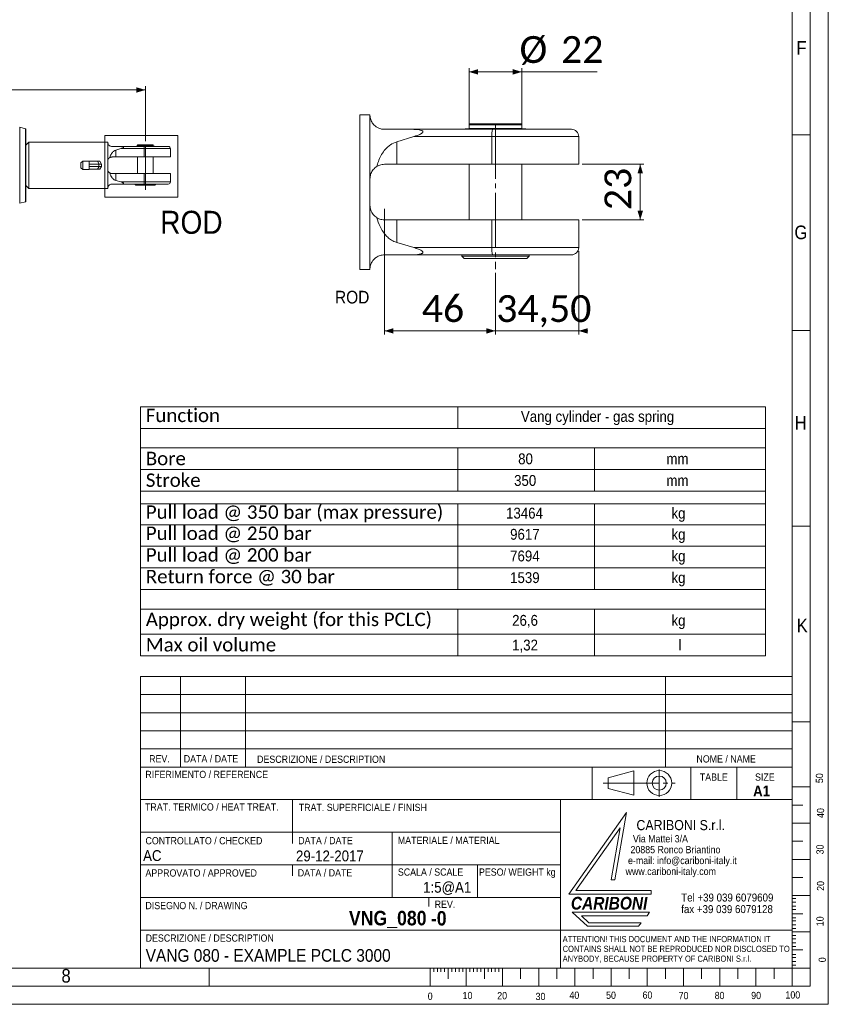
# Model space of a CAD drawing. Header units: millimetres. Extents: x 50 to 4155, y 50 to 2920.
# Tile 5 of 8: x 3038 to 4155, y 50 to 1409. Entities that reach past the tile are written whole.
import ezdxf

# ---------------------------------------------------------------- set-up
doc = ezdxf.new("R2010")
doc.units = ezdxf.units.MM
doc.header["$LTSCALE"] = 5
doc.linetypes.add('SLD-Centro', pattern=[19.05, 15.24, -1.27, 1.27, -1.27])
doc.linetypes.add('SLD-Solido', pattern=[0])
doc.styles.add('SLDTEXTSTYLE0', font='GOTHIC.TTF', dxfattribs={"width": 0.913})
doc.styles.add('SLDTEXTSTYLE1', font='GOTHICB.TTF', dxfattribs={"width": 0.913})
doc.styles.add('SLDTEXTSTYLE2', font='GOTHICBI.TTF', dxfattribs={"width": 0.913})
doc.styles.add('SLDTEXTSTYLE3', font='CALIBRI.TTF')
doc.styles.add('SLDTEXTSTYLE4', font='CALIBRIB.TTF')
doc.dimstyles.new('SLDDIMSTYLE0', dxfattribs={"dimtxt": 37.041667, "dimasz": 12.5, "dimexe": 0, "dimexo": 0.0625, "dimgap": 9.260417, "dimtad": 1, "dimrnd": 1e-09, "dimzin": 12, "dimdsep": 46, "dimtxsty": 'SLDTEXTSTYLE4', "dimsah": 1, "dimcen": 0.09, "dimadec": 0, "dimazin": 3, "dimtfac": 1, "dimtofl": 0, "dimtmove": 0, "dimatfit": 3, "dimfxl": 0, "dimfrac": 2, "dimtolj": 1, "dimtzin": 12, "dimarcsym": 0})
doc.dimstyles.new('SLDDIMSTYLE2', dxfattribs={"dimtxt": 37.041667, "dimasz": 12.5, "dimexe": 0, "dimexo": 0.0625, "dimgap": 9.260417, "dimtad": 1, "dimlfac": 0.3, "dimrnd": 1e-09, "dimzin": 12, "dimdsep": 46, "dimtxsty": 'SLDTEXTSTYLE4', "dimsah": 1, "dimcen": 0.09, "dimadec": 0, "dimazin": 3, "dimtfac": 1, "dimtofl": 0, "dimtmove": 0, "dimatfit": 3, "dimfxl": 0, "dimfrac": 2, "dimtolj": 1, "dimtzin": 12, "dimarcsym": 0})
doc.dimstyles.new('SLDDIMSTYLE3', dxfattribs={"dimtxt": 37.041667, "dimasz": 12.5, "dimexe": 0, "dimexo": 0.0625, "dimgap": 9.260417, "dimtad": 1, "dimlfac": 0.3, "dimrnd": 1e-09, "dimzin": 12, "dimdsep": 46, "dimtxsty": 'SLDTEXTSTYLE4', "dimsah": 1, "dimcen": 0.09, "dimadec": 0, "dimazin": 3, "dimtfac": 1, "dimtmove": 0, "dimatfit": 0, "dimfxl": 0, "dimfrac": 2, "dimtolj": 1, "dimtzin": 12, "dimarcsym": 0})
doc.dimstyles.new('SLDDIMSTYLE4', dxfattribs={"dimtxt": 37.041667, "dimasz": 12.5, "dimexe": 0, "dimexo": 0.0625, "dimgap": 9.260417, "dimtad": 1, "dimdec": 0, "dimlfac": 0.3, "dimrnd": 1e-09, "dimzin": 12, "dimdsep": 46, "dimtxsty": 'SLDTEXTSTYLE4', "dimsah": 1, "dimcen": 0.09, "dimadec": 0, "dimazin": 3, "dimtfac": 1, "dimtofl": 0, "dimtmove": 0, "dimatfit": 3, "dimfxl": 0, "dimfrac": 2, "dimtolj": 1, "dimtzin": 12, "dimarcsym": 0})

# ---------------------------------------------------------------- blocks, each defined once
blk = doc.blocks.new('SW_NOTE_0')
at = {"color": 0, "linetype": 'Continuous', "lineweight": 0, "char_height": 10, "attachment_point": 1, "style": 'SLDTEXTSTYLE0'}
for s, insert in [('   Via Mattei 3/A', (0, 12.8)), ('  20885 Ronco Briantino', (0, -2.2)), (' e-mail: info@cariboni-italy.it', (0, -17.2)), ('www.cariboni-italy.com', (0, -32.2))]:
    blk.add_mtext(s, dxfattribs=dict(at, insert=insert))
blk = doc.blocks.new('SW_NOTE_1')
at = {"color": 0, "linetype": 'Continuous', "lineweight": 0, "char_height": 11, "attachment_point": 1, "style": 'SLDTEXTSTYLE0'}
for s, insert in [('Tel +39 039 6079609', (0, 14.1)), ('fax +39 039 6079128', (0, -1.9))]:
    blk.add_mtext(s, dxfattribs=dict(at, insert=insert))
blk = doc.blocks.new('SW_NOTE_2')
at = {"color": 0, "linetype": 'Continuous', "lineweight": 0, "char_height": 8.5, "attachment_point": 1, "style": 'SLDTEXTSTYLE0'}
for s, insert in [('ATTENTION! THIS DOCUMENT AND THE INFORMATION IT', (0, 10.9)), ('CONTAINS SHALL NOT BE REPRODUCED NOR DISCLOSED TO', (0, -2.6)), ('ANYBODY, BECAUSE PROPERTY OF CARIBONI S.r.l.', (0, -16.1))]:
    blk.add_mtext(s, dxfattribs=dict(at, insert=insert))
blk = doc.blocks.new('SW_TABLEANNOTATION_0')
at = {"color": 0, "linetype": 'SLD-Solido', "lineweight": 0}
for p, q in [((0, 0), (0, -343.7)), ((863.5, 0), (0, 0)), ((863.5, -343.7), (863.5, 0)), ((438.5, 0), (438.5, -29.9)), ((0, -29.9), (863.5, -29.9)), ((0, -56.7), (863.5, -56.7)), ((438.5, -56.7), (438.5, -116.5)), ((627.2, -56.7), (627.2, -116.5)), ((0, -86.6), (863.5, -86.6)), ((0, -116.5), (863.5, -116.5)), ((0, -134.1), (863.5, -134.1)), ((438.5, -134.1), (438.5, -252.4)), ((627.2, -134.1), (627.2, -252.4)), ((0, -162.8), (863.5, -162.8)), ((0, -192.6), (863.5, -192.6)), ((0, -222.5), (863.5, -222.5)), ((0, -252.4), (863.5, -252.4)), ((0, -279.2), (863.5, -279.2)), ((438.5, -279.2), (438.5, -343.7)), ((627.2, -279.2), (627.2, -343.7)), ((0, -313.8), (863.5, -313.8)), ((0, -343.7), (863.5, -343.7))]:
    blk.add_line(p, q, dxfattribs=at)
at = {"color": 0, "linetype": 'Continuous', "lineweight": 0, "attachment_point": 1}
for s, insert, char_height, style in [('Function', (7.5, -2.6), 18.52, 'SLDTEXTSTYLE3'), ('Vang cylinder - gas spring', (525.6, -5.8), 15, 'SLDTEXTSTYLE0'), ('Bore', (7.5, -62.1), 18.52, 'SLDTEXTSTYLE3'), ('80', (521.8, -64.3), 15, 'SLDTEXTSTYLE0'), ('mm', (726.6, -64.3), 15, 'SLDTEXTSTYLE0'), ('Stroke', (7.5, -92), 18.52, 'SLDTEXTSTYLE3'), ('350', (516.2, -94.2), 15, 'SLDTEXTSTYLE0'), ('mm', (726.6, -94.2), 15, 'SLDTEXTSTYLE0'), ('Pull load @ 350 bar (max pressure)', (7.5, -136.1), 18.521, 'SLDTEXTSTYLE3'), ('13464', (505.1, -139.3), 15, 'SLDTEXTSTYLE0'), ('kg', (733.6, -139.3), 15, 'SLDTEXTSTYLE0'), ('Pull load @ 250 bar', (7.5, -165.3), 18.521, 'SLDTEXTSTYLE3'), ('9617', (510.7, -168.5), 15, 'SLDTEXTSTYLE0'), ('kg', (733.6, -168.5), 15, 'SLDTEXTSTYLE0'), ('Pull load @ 200 bar', (7.5, -195.2), 18.521, 'SLDTEXTSTYLE3'), ('7694', (510.7, -198.4), 15, 'SLDTEXTSTYLE0'), ('kg', (733.6, -198.4), 15, 'SLDTEXTSTYLE0'), ('Return force @ 30 bar', (7.5, -225.1), 18.521, 'SLDTEXTSTYLE3'), ('1539', (510.7, -228.3), 15, 'SLDTEXTSTYLE0'), ('kg', (733.6, -228.3), 15, 'SLDTEXTSTYLE0'), ('Approx. dry weight (for this PCLC)', (7.5, -284.2), 18.521, 'SLDTEXTSTYLE3'), ('26,6', (513.5, -287.3), 15, 'SLDTEXTSTYLE0'), ('kg', (733.6, -287.3), 15, 'SLDTEXTSTYLE0'), ('Max oil volume', (7.5, -319.2), 18.521, 'SLDTEXTSTYLE3'), ('1,32', (513.5, -321.4), 15, 'SLDTEXTSTYLE0'), ('l', (743.4, -321.4), 15, 'SLDTEXTSTYLE0')]:
    blk.add_mtext(s, dxfattribs=dict(at, insert=insert, char_height=char_height, style=style))
blk = doc.blocks.new('_D_2')
at = {"color": 7, "linetype": 'SLD-Solido', "lineweight": 0}
for p, q in [((211.7, 1240.7), (211.7, 1317.2)), ((3211.7, 1312.2), (211.7, 1312.2)), ((3211.7, 1241.5), (3211.7, 1317.2))]:
    blk.add_line(p, q, dxfattribs=at)
for points in [[(211.7, 1312.2), (224.2, 1308.4), (224.2, 1315.9)], [(3211.7, 1312.2), (3199.2, 1315.9), (3199.2, 1308.4)]]:
    blk.add_solid(points, dxfattribs=at)
at = {"color": 7, "linetype": 'SLD-Solido', "lineweight": 0, "attachment_point": 1, "style": 'SLDTEXTSTYLE3'}
for s, insert, char_height in [('EXAMPLE PCLC ', (1503, 1361.5), 37.042), ('3000', (1820.3, 1361.5), 37.04)]:
    blk.add_mtext(s, dxfattribs=dict(at, insert=insert, char_height=char_height))
blk = doc.blocks.new('_D_7')
at = {"color": 7, "linetype": 'SLD-Solido', "lineweight": 0}
for p, q in [((3541.9, 1147.9), (3541.9, 974.6)), ((3695.2, 1059.8), (3695.2, 974.6)), ((3541.9, 979.6), (3695.2, 979.6))]:
    blk.add_line(p, q, dxfattribs=at)
for points in [[(3541.9, 979.6), (3554.4, 975.8), (3554.4, 983.3)], [(3695.2, 979.6), (3682.7, 983.3), (3682.7, 975.8)]]:
    blk.add_solid(points, dxfattribs=at)
at = {"color": 7, "linetype": 'SLD-Solido', "lineweight": 0, "insert": (3593.5, 1028.9), "char_height": 37.04, "attachment_point": 1, "style": 'SLDTEXTSTYLE3'}
blk.add_mtext('46', dxfattribs=at)
blk = doc.blocks.new('_D_8')
at = {"color": 7, "linetype": 'SLD-Solido', "lineweight": 0}
for p, q in [((3810.2, 1089.6), (3810.2, 974.6)), ((3695.2, 1059.8), (3695.2, 974.6)), ((3695.2, 979.6), (3682.7, 979.6)), ((3810.2, 979.6), (3695.2, 979.6)), ((3810.2, 979.6), (3822.7, 979.6))]:
    blk.add_line(p, q, dxfattribs=at)
for points in [[(3695.2, 979.6), (3682.7, 983.3), (3682.7, 975.8)], [(3810.2, 979.6), (3822.7, 975.8), (3822.7, 983.3)]]:
    blk.add_solid(points, dxfattribs=at)
at = {"color": 7, "linetype": 'SLD-Solido', "lineweight": 0, "insert": (3696.3, 1028.9), "char_height": 37.04, "attachment_point": 1, "style": 'SLDTEXTSTYLE3'}
blk.add_mtext('34,50', dxfattribs=at)
blk = doc.blocks.new('_D_9')
at = {"color": 7, "linetype": 'SLD-Solido', "lineweight": 0}
for p, q in [((3658.7, 1259.6), (3658.7, 1342.1)), ((3731.7, 1337.1), (3658.7, 1337.1)), ((3731.7, 1259.6), (3731.7, 1342.1)), ((3731.7, 1337.1), (3835.9, 1337.1))]:
    blk.add_line(p, q, dxfattribs=at)
for points in [[(3658.7, 1337.1), (3671.2, 1333.4), (3671.2, 1340.9)], [(3731.7, 1337.1), (3719.2, 1340.9), (3719.2, 1333.4)]]:
    blk.add_solid(points, dxfattribs=at)
at = {"color": 7, "linetype": 'SLD-Solido', "lineweight": 0, "char_height": 37.04, "attachment_point": 1, "style": 'SLDTEXTSTYLE3'}
for s, insert in [('%%c', (3728.5, 1386.5)), ('22', (3785.8, 1386.5))]:
    blk.add_mtext(s, dxfattribs=dict(at, insert=insert))
blk = doc.blocks.new('_D_10')
at = {"color": 7, "linetype": 'SLD-Solido', "lineweight": 0}
for p, q in [((3815.2, 1209.6), (3900.2, 1209.6)), ((3895.2, 1209.6), (3895.2, 1132.9)), ((3815.2, 1132.9), (3900.2, 1132.9))]:
    blk.add_line(p, q, dxfattribs=at)
for points in [[(3895.2, 1209.6), (3891.5, 1197.1), (3899, 1197.1)], [(3895.2, 1132.9), (3899, 1145.4), (3891.5, 1145.4)]]:
    blk.add_solid(points, dxfattribs=at)
at = {"color": 7, "linetype": 'SLD-Solido', "lineweight": 0, "insert": (3845.8, 1146.2), "char_height": 37.04, "attachment_point": 1, "rotation": 90, "style": 'SLDTEXTSTYLE3'}
blk.add_mtext('23', dxfattribs=at)

msp = doc.modelspace()

# ---------------------------------------------------------------- linework, layer by layer
at = {"color": 7, "linetype": 'SLD-Solido', "lineweight": 0}
for p, q in [((4155, 50), (4155, 2920)), ((4130, 75), (4130, 2895)), ((3508.116, 1277.888), (3508.116, 1064.555)), ((3155.562, 1249.263), (3256.302, 1249.263)), ((3155.562, 1164.23), (3155.562, 1249.263)), ((3256.302, 1164.23), (3256.302, 1249.263)), ((4130, 1250), (4105, 1250)), ((4105, 1250), (4130, 1250)), ((3155.562, 1164.23), (3256.302, 1164.23)), ((4105, 980), (4130, 980)), ((4105, 710), (4130, 710)), ((3205, 502.536), (3205, 100.036)), ((3205, 502.536), (4105, 502.536)), ((3260, 502.536), (3260, 377.495)), ((3350, 502.536), (3350, 377.495)), ((3930, 502.536), (3930, 377.495)), ((3205.017, 477.495), (4105.017, 477.495)), ((3205.017, 452.495), (4105.017, 452.495)), ((4105, 440), (4130, 440)), ((3205.017, 427.495), (4105.017, 427.495)), ((3205.017, 402.495), (4105.017, 402.495)), ((3828.758, 377.495), (3828.758, 332.536)), ((3886.558, 372.35), (3850.794, 362.721)), ((3886.558, 372.35), (3886.558, 338.475)), ((3965, 377.495), (3965, 332.536)), ((4028.681, 377.495), (4028.681, 332.536)), ((4104.971, 377.471), (4104.971, 99.971)), ((3850.794, 362.721), (3850.794, 348.104)), ((3850.794, 348.104), (3886.558, 338.475)), ((4105, 350), (4130, 350)), ((4105, 332.536), (3205, 332.536)), ((3415, 287.536), (3415, 332.536)), ((3785, 197.536), (3785, 332.536)), ((3796.396, 201.883), (3876.334, 314.625)), ((3876.334, 314.625), (3860.227, 221.754)), ((4105, 325), (4120, 325)), ((4105, 300), (4130, 300)), ((3785, 287.536), (3205, 287.536)), ((3415, 287.536), (3415, 272.042)), ((3552.715, 197.536), (3552.715, 287.536)), ((3867.631, 293.706), (3806.07, 206.883)), ((3867.631, 293.706), (3855.175, 221.883)), ((4105, 275), (4120, 275)), ((4105, 250), (4130, 250)), ((3785, 242.536), (3205, 242.536)), ((3415, 242.536), (3415, 227.136)), ((3670.542, 242.536), (3670.542, 197.536)), ((3855.175, 221.883), (3860.227, 221.754)), ((4105, 225), (4120, 225)), ((3806.07, 206.883), (3910.175, 206.883)), ((3910.175, 206.883), (3910.227, 201.883)), ((3603.076, 197.536), (3603.076, 185.043)), ((3910.227, 201.883), (3796.396, 201.883)), ((4105, 200), (4130, 200)), ((4105, 195.886), (4110, 195.886)), ((4105, 191.083), (4110, 191.083)), ((3908.098, 177.41), (3801.396, 177.41)), ((3801.396, 177.41), (3822.147, 157.828)), ((3908.098, 177.41), (3904.632, 172.298)), ((4105, 185.635), (4110, 185.635)), ((4105, 180.851), (4110, 180.851)), ((3813.898, 172.298), (3824.163, 162.611)), ((3904.632, 172.298), (3813.898, 172.298)), ((4105, 175), (4120, 175)), ((4105, 169.542), (4110, 169.542)), ((4105, 165.303), (4110, 165.303)), ((3785, 100.036), (3785, 152.536)), ((3785, 152.536), (4105, 152.536)), ((3822.147, 157.828), (3892.909, 157.828)), ((3824.163, 162.611), (3896.396, 162.611)), ((3896.396, 162.611), (3892.909, 157.828)), ((4105, 159.855), (4110, 159.855)), ((4105, 154.776), (4110, 154.776)), ((4105, 150), (4130, 150)), ((4105, 144.997), (4110, 144.997)), ((4105, 140.194), (4110, 140.194)), ((4105, 134.746), (4110, 134.746)), ((4105, 129.962), (4110, 129.962)), ((4105, 125), (4120, 125)), ((4105, 118.654), (4110, 118.654)), ((4105, 114.414), (4110, 114.414)), ((4105, 108.966), (4110, 108.966)), ((3300, 100), (3300, 75)), ((3605, 100), (3605, 75)), ((3610, 100), (3610, 95)), ((3615, 100), (3615, 95)), ((3620, 100), (3620, 95)), ((3625, 100), (3625, 95)), ((3630, 100), (3630, 85)), ((3635, 100), (3635, 95)), ((3640, 100), (3640, 95)), ((3645, 100), (3645, 95)), ((3650, 100), (3650, 95)), ((3655, 100), (3655, 75)), ((3660, 100), (3660, 95)), ((3665, 100), (3665, 95)), ((3670, 100), (3670, 95)), ((3675, 100), (3675, 95)), ((3680, 100), (3680, 85)), ((3685, 100), (3685, 95)), ((3690, 100), (3690, 95)), ((3695, 100), (3695, 95)), ((3700, 100), (3700, 95)), ((3705, 100), (3705, 75)), ((3730, 100), (3730, 85)), ((3755, 100), (3755, 75)), ((3780, 100), (3780, 85)), ((3805, 100), (3805, 75)), ((3830, 100), (3830, 85)), ((3855, 100), (3855, 75)), ((3880, 85), (3880, 100)), ((3905, 100), (3905, 75)), ((3930, 100), (3930, 85)), ((3955, 100), (3955, 75)), ((3980, 100), (3980, 85)), ((4005, 100), (4005, 75)), ((4030, 100), (4030, 85)), ((4055, 100), (4055, 75)), ((4080, 100), (4080, 85)), ((4105, 104.183), (4110, 104.183)), ((4105, 100), (4105, 75)), ((4130, 100), (4105, 100)), ((75, 75), (4130, 75)), ((50, 50), (4155, 50))]:
    msp.add_line(p, q, dxfattribs=at)
at = {"color": 7, "linetype": 'SLD-Solido', "lineweight": 15}
for p, q in [((4105, 100), (4105, 2870)), ((3521.903, 1277.888), (3508.116, 1277.888)), ((3521.903, 1189.555), (3521.903, 1277.888)), ((3660.404, 1265.555), (3658.737, 1263.888)), ((3660.404, 1265.555), (3730.07, 1265.555)), ((3731.737, 1263.888), (3730.07, 1265.555)), ((3045.973, 1258.365), (3038.085, 1260.619)), ((3038.085, 1260.619), (3038.085, 1155.697)), ((3045.973, 1157.95), (3045.973, 1258.365)), ((3046.698, 1257.403), (3046.698, 1158.912)), ((3541.903, 1257.888), (3578.373, 1257.888)), ((3578.373, 1257.888), (3691.357, 1257.888)), ((3653.237, 1258.555), (3653.237, 1257.888)), ((3672.908, 1258.555), (3653.237, 1258.555)), ((3658.737, 1263.888), (3658.737, 1258.888)), ((3731.737, 1263.888), (3658.737, 1263.888)), ((3658.737, 1258.888), (3731.737, 1258.888)), ((3660.237, 1258.888), (3660.237, 1258.555)), ((3677.036, 1258.555), (3672.908, 1258.555)), ((3672.908, 1257.888), (3672.908, 1258.555)), ((3677.651, 1258.555), (3677.036, 1258.555)), ((3677.036, 1257.888), (3677.036, 1258.555)), ((3677.651, 1258.555), (3679.667, 1258.555)), ((3677.651, 1257.888), (3677.651, 1258.555)), ((3679.667, 1258.555), (3691.903, 1258.555)), ((3679.667, 1257.888), (3679.667, 1258.555)), ((3691.357, 1257.888), (3800.237, 1257.888)), ((3691.903, 1257.888), (3691.903, 1258.555)), ((3698.57, 1257.888), (3698.57, 1258.555)), ((3710.806, 1258.555), (3698.57, 1258.555)), ((3712.823, 1258.555), (3710.806, 1258.555)), ((3710.806, 1257.888), (3710.806, 1258.555)), ((3712.823, 1258.555), (3713.438, 1258.555)), ((3712.823, 1257.888), (3712.823, 1258.555)), ((3713.438, 1258.555), (3717.565, 1258.555)), ((3713.438, 1257.888), (3713.438, 1258.555)), ((3737.237, 1258.555), (3717.565, 1258.555)), ((3717.565, 1257.888), (3717.565, 1258.555)), ((3730.237, 1258.555), (3730.237, 1258.888)), ((3731.737, 1258.888), (3731.737, 1263.888)), ((3737.237, 1257.888), (3737.237, 1258.555)), ((3050.698, 1240.158), (3046.698, 1236.158)), ((3159.698, 1240.158), (3050.698, 1240.158)), ((3050.698, 1176.158), (3050.698, 1240.158)), ((3159.698, 1213.658), (3159.698, 1240.158)), ((3582.59, 1247.888), (3558.812, 1240.779)), ((3558.812, 1209.555), (3558.812, 1240.779)), ((3690.284, 1247.888), (3582.59, 1247.888)), ((3690.284, 1209.555), (3690.284, 1247.888)), ((3810.237, 1247.888), (3690.284, 1247.888)), ((3810.237, 1209.555), (3810.237, 1247.888)), ((3165.698, 1234.158), (3176.639, 1234.158)), ((3177.904, 1231.158), (3170.771, 1229.025)), ((3170.771, 1219.658), (3170.771, 1229.025)), ((3176.639, 1234.158), (3210.534, 1234.158)), ((3210.212, 1231.158), (3177.904, 1231.158)), ((3199.098, 1234.358), (3199.098, 1234.158)), ((3205, 1234.358), (3199.098, 1234.358)), ((3201.248, 1236.458), (3200.748, 1235.958)), ((3200.748, 1235.958), (3200.748, 1234.458)), ((3222.648, 1235.958), (3200.748, 1235.958)), ((3200.748, 1234.458), (3222.648, 1234.458)), ((3201.198, 1234.458), (3201.198, 1234.358)), ((3201.248, 1236.458), (3222.148, 1236.458)), ((3206.238, 1234.358), (3205, 1234.358)), ((3205, 1234.158), (3205, 1234.358)), ((3206.422, 1234.358), (3206.238, 1234.358)), ((3206.238, 1234.158), (3206.238, 1234.358)), ((3206.422, 1234.358), (3207.027, 1234.358)), ((3206.422, 1234.158), (3206.422, 1234.358)), ((3207.027, 1234.358), (3210.698, 1234.358)), ((3207.027, 1234.158), (3207.027, 1234.358)), ((3210.212, 1219.658), (3210.212, 1231.158)), ((3246.198, 1231.158), (3210.212, 1231.158)), ((3210.534, 1234.158), (3243.198, 1234.158)), ((3210.698, 1234.158), (3210.698, 1234.358)), ((3212.698, 1234.158), (3212.698, 1234.358)), ((3216.369, 1234.358), (3212.698, 1234.358)), ((3216.974, 1234.358), (3216.369, 1234.358)), ((3216.369, 1234.158), (3216.369, 1234.358)), ((3216.974, 1234.358), (3217.159, 1234.358)), ((3216.974, 1234.158), (3216.974, 1234.358)), ((3217.159, 1234.358), (3218.397, 1234.358)), ((3217.159, 1234.158), (3217.159, 1234.358)), ((3224.298, 1234.358), (3218.397, 1234.358)), ((3218.397, 1234.158), (3218.397, 1234.358)), ((3222.648, 1235.958), (3222.148, 1236.458)), ((3222.198, 1234.358), (3222.198, 1234.458)), ((3222.648, 1234.458), (3222.648, 1235.958)), ((3224.298, 1234.158), (3224.298, 1234.358)), ((3246.198, 1219.658), (3246.198, 1231.158)), ((3125.279, 1213.714), (3122.698, 1211.769)), ((3122.698, 1204.546), (3122.698, 1211.769)), ((3134.198, 1213.714), (3125.279, 1213.714)), ((3125.279, 1213.714), (3125.279, 1202.601)), ((3134.198, 1213.714), (3134.198, 1213.658)), ((3134.198, 1213.658), (3134.198, 1211.591)), ((3145.698, 1213.658), (3134.198, 1213.658)), ((3134.198, 1211.591), (3134.198, 1210.225)), ((3134.198, 1210.225), (3134.198, 1209.631)), ((3147.994, 1209.682), (3145.698, 1213.658)), ((3145.698, 1213.658), (3148.874, 1213.658)), ((3148.874, 1213.658), (3151.169, 1209.682)), ((3159.698, 1202.658), (3159.698, 1213.658)), ((3170.771, 1219.658), (3165.698, 1219.658)), ((3210.212, 1219.658), (3170.771, 1219.658)), ((3200.748, 1219.658), (3200.748, 1196.658)), ((3246.198, 1219.658), (3210.212, 1219.658)), ((3222.648, 1196.658), (3222.648, 1219.658)), ((3122.698, 1204.546), (3125.279, 1202.601)), ((3125.279, 1202.601), (3134.198, 1202.601)), ((3147.532, 1209.631), (3134.198, 1209.631)), ((3134.198, 1209.631), (3134.198, 1208.946)), ((3134.198, 1208.946), (3134.198, 1207.369)), ((3134.198, 1207.369), (3134.198, 1206.684)), ((3147.532, 1206.684), (3134.198, 1206.684)), ((3134.198, 1206.091), (3134.198, 1206.684)), ((3134.198, 1206.091), (3134.198, 1204.725)), ((3134.198, 1202.658), (3134.198, 1204.725)), ((3134.198, 1202.658), (3134.198, 1202.601)), ((3145.698, 1202.658), (3134.198, 1202.658)), ((3145.698, 1202.658), (3147.994, 1206.633)), ((3148.874, 1202.658), (3145.698, 1202.658)), ((3147.532, 1206.684), (3147.532, 1209.631)), ((3151.169, 1206.633), (3148.874, 1202.658)), ((3151.198, 1209.631), (3151.198, 1206.684)), ((3159.698, 1176.158), (3159.698, 1202.658)), ((3165.698, 1196.658), (3170.771, 1196.658)), ((3170.771, 1187.29), (3170.771, 1196.658)), ((3170.771, 1196.658), (3210.212, 1196.658)), ((3210.212, 1185.158), (3210.212, 1196.658)), ((3210.212, 1196.658), (3246.198, 1196.658)), ((3246.198, 1185.158), (3246.198, 1196.658)), ((3558.812, 1209.555), (3541.903, 1209.555)), ((3690.284, 1209.555), (3558.812, 1209.555)), ((3658.737, 1209.555), (3658.737, 1132.888)), ((3810.237, 1209.555), (3690.284, 1209.555)), ((3731.737, 1132.888), (3731.737, 1209.555)), ((3170.771, 1187.29), (3177.904, 1185.158)), ((3177.904, 1185.158), (3210.212, 1185.158)), ((3210.212, 1185.158), (3246.198, 1185.158)), ((3521.903, 1152.888), (3521.903, 1189.555)), ((3046.698, 1180.158), (3050.698, 1176.158)), ((3050.698, 1176.158), (3159.698, 1176.158)), ((3210.534, 1182.158), (3176.639, 1182.158)), ((3197.698, 1182.158), (3197.698, 1181.658)), ((3197.698, 1181.658), (3198.698, 1180.658)), ((3197.698, 1181.658), (3225.698, 1181.658)), ((3224.698, 1180.658), (3198.698, 1180.658)), ((3243.198, 1182.158), (3210.534, 1182.158)), ((3224.698, 1180.658), (3225.698, 1181.658)), ((3225.698, 1181.658), (3225.698, 1182.158)), ((3038.085, 1155.697), (3045.973, 1157.95)), ((3521.903, 1064.555), (3521.903, 1152.888)), ((3541.903, 1132.888), (3558.812, 1132.888)), ((3558.812, 1101.663), (3558.812, 1132.888)), ((3558.812, 1132.888), (3690.284, 1132.888)), ((3690.284, 1094.555), (3690.284, 1132.888)), ((3690.284, 1132.888), (3810.237, 1132.888)), ((3810.237, 1094.555), (3810.237, 1132.888)), ((3558.812, 1101.663), (3582.59, 1094.555)), ((3582.59, 1094.555), (3690.284, 1094.555)), ((3690.284, 1094.555), (3810.237, 1094.555)), ((3578.373, 1084.555), (3541.903, 1084.555)), ((3691.357, 1084.555), (3578.373, 1084.555)), ((3648.57, 1084.555), (3648.57, 1082.888)), ((3648.57, 1082.888), (3651.904, 1079.555)), ((3648.57, 1082.888), (3741.903, 1082.888)), ((3738.57, 1079.555), (3651.904, 1079.555)), ((3800.237, 1084.555), (3691.357, 1084.555)), ((3738.57, 1079.555), (3741.903, 1082.888)), ((3741.903, 1082.888), (3741.903, 1084.555)), ((3508.116, 1064.555), (3521.903, 1064.555)), ((3205, 377.495), (4105, 377.495)), ((3205, 197.536), (3785, 197.536)), ((3785, 197.536), (3785, 152.536)), ((3785, 152.536), (3205, 152.536)), ((100, 100), (4105, 100)), ((3205, 100.036), (4105, 100.036))]:
    msp.add_line(p, q, dxfattribs=at)
at = {"color": 7, "linetype": 'SLD-Centro', "lineweight": 15}
for p, q in [((3695.237, 1265.555), (3695.237, 1064.807)), ((3211.698, 1236.458), (3211.698, 1174.509))]:
    msp.add_line(p, q, dxfattribs=at)
at = {"color": 7, "linetype": 'SLD-Centro', "lineweight": 0}
for p, q in [((3921.521, 374.356), (3921.521, 336.469)), ((3844.235, 355.413), (3943.326, 355.413))]:
    msp.add_line(p, q, dxfattribs=at)
at = {"color": 7, "linetype": 'SLD-Solido', "lineweight": 15, "flags": 128}
for points in [[(3151.169, 1209.682), (3151.185, 1209.654), (3151.195, 1209.637), (3151.198, 1209.631)], [(3151.198, 1206.684), (3151.195, 1206.678), (3151.185, 1206.661), (3151.169, 1206.633)]]:
    msp.add_lwpolyline(points, dxfattribs=at)
at = {"color": 7, "linetype": 'SLD-Solido', "lineweight": 0}
for radius in [17.152, 9.686]:
    msp.add_circle((3921.521, 355.413), radius, dxfattribs=at)
at = {"color": 7, "linetype": 'SLD-Solido', "lineweight": 15}
for centre, radius, start, end in [((3045.698, 1257.403), 1, 0, 74.054604), ((3714.398, 1250.359), 24.24, 161.904599, 185.851294), ((3800.237, 1247.888), 10, 359.998466, 90.000786), ((3217.447, 1231.899), 7.272, 161.905659, 185.850791), ((3243.198, 1231.158), 3, 0, 90), ((3217.447, 1184.416), 7.272, 174.149209, 198.094341), ((3243.198, 1185.158), 3, 270, 0), ((3045.698, 1158.912), 1, 285.945396, 0), ((3714.398, 1092.083), 24.24, 174.148706, 198.095401), ((3800.237, 1094.554), 10, 269.999214, 0.001534)]:
    msp.add_arc(centre, radius, start, end, dxfattribs=at)
for centre, major_axis, ratio, start_param, end_param in [((3147.532, 1215.982), (0, 6.351), 0.57735027, 3.14159265, 3.26793278), ((3147.532, 1208.649), (3.659, 0.981), 0.23606798, 0.06317006, 1.38128614), ((3147.532, 1200.333), (0, 6.351), 0.57735027, 6.15684518, 6.28318531), ((3147.532, 1207.666), (3.659, -0.981), 0.23606798, 4.90189917, 6.22001524)]:
    msp.add_ellipse(centre, major_axis=major_axis, ratio=ratio, start_param=start_param, end_param=end_param, dxfattribs=at)
for points, knots in [([(3521.903, 1277.888), (3521.905, 1277.699), (3521.917, 1276.415), (3522.168, 1274.211), (3522.997, 1271.111), (3524.636, 1267.438), (3527.245, 1264.019), (3530.668, 1261.196), (3534.471, 1259.125), (3538.396, 1258.025), (3541.044, 1257.921), (3541.903, 1257.888)], [0, 0, 0, 0, 0.01806471, 0.12286326, 0.21107942, 0.32417947, 0.50581031, 0.61628789, 0.74677496, 0.91778675, 1, 1, 1, 1]), ([(3582.59, 1247.888), (3584.179, 1248.379), (3587.382, 1249.369), (3591.247, 1250.943), (3593.659, 1252.381), (3594.641, 1253.321), (3595.039, 1253.931), (3595.14, 1254.534), (3594.959, 1255.118), (3594.259, 1255.835), (3591.505, 1257.06), (3586.018, 1257.734), (3581.116, 1257.833), (3578.373, 1257.888)], [0, 0, 0, 0, 0.15450157, 0.31142645, 0.38713575, 0.41312672, 0.43735609, 0.45333184, 0.46826147, 0.49236196, 0.54364876, 0.74457382, 1, 1, 1, 1]), ([(3159.698, 1240.158), (3159.698, 1240.124), (3159.697, 1240.034), (3159.726, 1239.293), (3159.99, 1238.232), (3160.44, 1237.168), (3161.195, 1236.099), (3162.262, 1235.195), (3163.365, 1234.576), (3164.566, 1234.205), (3165.437, 1234.168), (3165.698, 1234.158)], [0, 0, 0, 0, 0.1361746, 0.35887523, 0.47304662, 0.58831995, 0.73388316, 0.80651555, 0.88101713, 0.96430287, 1, 1, 1, 1]), ([(3558.812, 1240.779), (3555.818, 1239.542), (3551.009, 1237.554), (3545.55, 1232.94), (3540.979, 1227.923), (3536.806, 1221.356), (3533.525, 1213.873), (3532.077, 1208.837), (3531.432, 1206.594)], [0, 0, 0, 0, 0.21110762, 0.33908339, 0.46539325, 0.65614339, 0.84685302, 1, 1, 1, 1]), ([(3170.771, 1229.025), (3169.87, 1228.651), (3168.414, 1228.048), (3166.783, 1226.664), (3165.413, 1225.158), (3164.168, 1223.195), (3163.188, 1220.962), (3162.751, 1219.443), (3162.557, 1218.769)], [0, 0, 0, 0, 0.205338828, 0.331695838, 0.458278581, 0.651680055, 0.845472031, 1, 1, 1, 1]), ([(3177.904, 1231.158), (3178.38, 1231.305), (3179.339, 1231.601), (3180.506, 1232.075), (3181.233, 1232.512), (3181.526, 1232.795), (3181.643, 1232.982), (3181.668, 1233.157), (3181.615, 1233.324), (3181.418, 1233.532), (3180.634, 1233.894), (3178.978, 1234.113), (3177.467, 1234.142), (3176.639, 1234.158)], [0, 0, 0, 0, 0.14264688, 0.28708673, 0.35771862, 0.38308994, 0.40869628, 0.42766712, 0.44660052, 0.47659, 0.53546125, 0.74537726, 1, 1, 1, 1]), ([(3162.557, 1218.769), (3162.406, 1218.671), (3161.729, 1218.229), (3160.712, 1217.161), (3159.854, 1215.47), (3159.749, 1214.248), (3159.698, 1213.658)], [0, 0, 0, 0, 0.08808101, 0.39577456, 0.70834767, 1, 1, 1, 1]), ([(3165.698, 1219.658), (3165.356, 1219.64), (3164.661, 1219.603), (3163.575, 1219.314), (3162.933, 1218.97), (3162.557, 1218.769)], [0, 0, 0, 0, 0.2866621, 0.58286487, 1, 1, 1, 1]), ([(3159.698, 1202.658), (3159.764, 1201.985), (3159.895, 1200.64), (3160.924, 1198.848), (3161.957, 1197.917), (3162.538, 1197.557), (3162.557, 1197.546)], [0, 0, 0, 0, 0.33217941, 0.66468552, 0.98909591, 1, 1, 1, 1]), ([(3162.557, 1197.546), (3162.946, 1196.286), (3163.693, 1193.867), (3165.347, 1191.183), (3167.043, 1189.4), (3168.674, 1188.122), (3170.02, 1187.588), (3170.771, 1187.29)], [0, 0, 0, 0, 0.290966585, 0.558513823, 0.694072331, 0.829304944, 1, 1, 1, 1]), ([(3162.557, 1197.546), (3162.931, 1197.346), (3163.564, 1197.007), (3164.647, 1196.714), (3165.344, 1196.677), (3165.698, 1196.658)], [0, 0, 0, 0, 0.41491281, 0.70304924, 1, 1, 1, 1]), ([(3531.432, 1206.594), (3530.93, 1206.266), (3528.672, 1204.791), (3525.298, 1201.248), (3522.425, 1195.618), (3522.073, 1191.524), (3521.903, 1189.555)], [0, 0, 0, 0, 0.08850565, 0.39789355, 0.71034722, 1, 1, 1, 1]), ([(3541.903, 1209.555), (3540.776, 1209.497), (3538.55, 1209.384), (3534.962, 1208.466), (3532.71, 1207.272), (3531.432, 1206.594)], [0, 0, 0, 0, 0.30719157, 0.60691731, 1, 1, 1, 1]), ([(3176.639, 1182.158), (3177.571, 1182.173), (3178.969, 1182.196), (3180.449, 1182.424), (3181.139, 1182.647), (3181.456, 1182.814), (3181.628, 1183.016), (3181.674, 1183.188), (3181.621, 1183.382), (3181.448, 1183.615), (3180.889, 1184.052), (3179.666, 1184.605), (3178.558, 1184.952), (3177.904, 1185.158)], [0, 0, 0, 0, 0.28549148, 0.42837958, 0.47594955, 0.53004702, 0.55360659, 0.57740648, 0.59819771, 0.62334201, 0.66724669, 0.80369004, 1, 1, 1, 1]), ([(3165.698, 1182.158), (3165.092, 1182.098), (3163.674, 1181.958), (3162.235, 1181.126), (3161.198, 1180.19), (3160.364, 1179.034), (3159.863, 1177.764), (3159.682, 1176.473), (3159.692, 1176.275), (3159.698, 1176.158)], [0, 0, 0, 0, 0.08495843, 0.19860611, 0.29187426, 0.38752051, 0.56268486, 0.74209731, 1, 1, 1, 1]), ([(3176.639, 1182.158), (3173.573, 1182.158), (3169.91, 1182.158), (3166.288, 1182.158), (3165.698, 1182.158)], [0, 0, 0, 0, 0.83703911, 1, 1, 1, 1]), ([(3521.903, 1152.888), (3522.124, 1150.644), (3522.565, 1146.138), (3526.003, 1140.176), (3529.43, 1137.089), (3531.369, 1135.887), (3531.432, 1135.848)], [0, 0, 0, 0, 0.330004, 0.66276777, 0.98905422, 1, 1, 1, 1]), ([(3531.432, 1135.848), (3532.724, 1131.654), (3535.202, 1123.613), (3540.776, 1114.583), (3546.424, 1108.66), (3551.859, 1104.417), (3556.314, 1102.653), (3558.812, 1101.663)], [0, 0, 0, 0, 0.28755061, 0.5513386, 0.68695002, 0.82444649, 1, 1, 1, 1]), ([(3531.432, 1135.848), (3532.703, 1135.174), (3534.919, 1133.998), (3538.502, 1133.066), (3540.737, 1132.949), (3541.903, 1132.888)], [0, 0, 0, 0, 0.39091345, 0.68207298, 1, 1, 1, 1]), ([(3578.373, 1084.555), (3581.449, 1084.604), (3586.002, 1084.678), (3591.003, 1085.422), (3593.328, 1086.171), (3594.395, 1086.714), (3595.004, 1087.409), (3595.157, 1088.022), (3594.958, 1088.673), (3594.374, 1089.44), (3592.5, 1090.889), (3588.476, 1092.704), (3584.774, 1093.868), (3582.59, 1094.555)], [0, 0, 0, 0, 0.28581113, 0.42306979, 0.46658991, 0.51309551, 0.53192627, 0.55076475, 0.56882618, 0.59324811, 0.63923849, 0.78718759, 1, 1, 1, 1]), ([(3541.903, 1084.555), (3539.943, 1084.387), (3535.835, 1084.035), (3530.772, 1081.451), (3527.136, 1078.245), (3524.441, 1074.659), (3522.711, 1070.734), (3521.981, 1067.116), (3521.924, 1065.225), (3521.903, 1064.555)], [0, 0, 0, 0, 0.187038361, 0.392098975, 0.529933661, 0.649002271, 0.81898138, 0.935787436, 1, 1, 1, 1])]:
    msp.add_open_spline(points, degree=3, knots=knots, dxfattribs=at)

# ---------------------------------------------------------------- block references
at = {"color": 7, "linetype": 'Continuous', "lineweight": 0}
for name, p in [('SW_TABLEANNOTATION_0', (3204.793, 874.8)), ('SW_NOTE_0', (3874.965, 270.716)), ('SW_NOTE_1', (3951.813, 188.785)), ('SW_NOTE_2', (3788.061, 133.384))]:
    msp.add_blockref(name, p, dxfattribs=at)

# ---------------------------------------------------------------- texts
for s, insert, char_height, attachment_point, style in [('F', (4110.892, 1379.722), 18.81, 1, 'SLDTEXTSTYLE0'), ('G', (4108.219, 1125.005), 18.81, 1, 'SLDTEXTSTYLE0'), ('H', (4108.476, 862.039), 18.81, 1, 'SLDTEXTSTYLE0'), ('K', (4111.224, 582.323), 18.81, 1, 'SLDTEXTSTYLE0'), ('DATA / DATE', (3264.725, 393.943), 10, 1, 'SLDTEXTSTYLE0'), ('NOME / NAME', (3972.837, 393.782), 10, 1, 'SLDTEXTSTYLE0'), ('REV.', (3231.136, 393.943), 10, 2, 'SLDTEXTSTYLE0'), ('DESCRIZIONE / DESCRIPTION', (3365.989, 393.3), 10, 1, 'SLDTEXTSTYLE0'), ('RIFERIMENTO / REFERENCE', (3211.624, 372.315), 10, 1, 'SLDTEXTSTYLE0'), ('TABLE', (3977.517, 368.684), 10, 1, 'SLDTEXTSTYLE0'), ('SIZE', (4053.819, 368.684), 10, 1, 'SLDTEXTSTYLE0'), ('A1', (4051.128, 352.041), 15, 1, 'SLDTEXTSTYLE1'), ('TRAT. TERMICO / HEAT TREAT.', (3211.218, 327.381), 10, 1, 'SLDTEXTSTYLE0'), ('TRAT. SUPERFICIALE / FINISH', (3423.543, 326.813), 10, 1, 'SLDTEXTSTYLE0'), ('CARIBONI S.r.l.', (3889.983, 304.372), 13.98305, 1, 'SLDTEXTSTYLE0'), ('CONTROLLATO / CHECKED', (3211.859, 280.867), 10, 1, 'SLDTEXTSTYLE0'), ('DATA / DATE', (3422.812, 280.944), 10, 1, 'SLDTEXTSTYLE0'), ('MATERIALE / MATERIAL', (3560.406, 281.344), 10, 1, 'SLDTEXTSTYLE0'), ('AC', (3208.554, 262.796), 15, 1, 'SLDTEXTSTYLE0'), ('29-12-2017', (3419.714, 262.323), 15, 1, 'SLDTEXTSTYLE0'), ('APPROVATO / APPROVED', (3211.796, 236.308), 10, 1, 'SLDTEXTSTYLE0'), ('DATA / DATE', (3422.194, 236.532), 10, 1, 'SLDTEXTSTYLE0'), ('SCALA / SCALE', (3560.462, 237.546), 10, 1, 'SLDTEXTSTYLE0'), ('PESO/ WEIGHT kg', (3672.458, 237.546), 10, 1, 'SLDTEXTSTYLE0'), ('1:5@A1', (3595.371, 219.031), 15, 1, 'SLDTEXTSTYLE0'), ('DISEGNO N. / DRAWING', (3211.761, 191.302), 10, 1, 'SLDTEXTSTYLE0'), ('REV.', (3611.263, 193.044), 10, 1, 'SLDTEXTSTYLE0'), ('CARIBONI', (3799.4, 198.32), 17.5, 1, 'SLDTEXTSTYLE2'), ('VNG_080', (3600.066, 178.995), 20, 3, 'SLDTEXTSTYLE1'), ('-0', (3606.012, 178.696), 20, 1, 'SLDTEXTSTYLE1'), ('DESCRIZIONE / DESCRIPTION', (3212.076, 146.47), 10, 1, 'SLDTEXTSTYLE0'), ('VANG 080 - EXAMPLE PCLC 3000', (3212.076, 126.238), 17.5, 1, 'SLDTEXTSTYLE0'), ('8', (3095.788, 98.756), 18.81, 1, 'SLDTEXTSTYLE0'), ('60', (3898.405, 67.785), 10, 1, 'SLDTEXTSTYLE0'), ('100', (4095.798, 67.965), 10, 1, 'SLDTEXTSTYLE0'), ('0', (3601.679, 66.142), 10, 1, 'SLDTEXTSTYLE0'), ('10', (3649.827, 67.167), 10, 1, 'SLDTEXTSTYLE0'), ('20', (3697.704, 66.93), 10, 1, 'SLDTEXTSTYLE0'), ('30', (3750.649, 65.848), 10, 1, 'SLDTEXTSTYLE0'), ('40', (3797.419, 67.511), 10, 1, 'SLDTEXTSTYLE0'), ('50', (3848.065, 67.511), 10, 1, 'SLDTEXTSTYLE0'), ('70', (3948.262, 66.963), 10, 1, 'SLDTEXTSTYLE0'), ('80', (3998.032, 67.177), 10, 1, 'SLDTEXTSTYLE0'), ('90', (4048.492, 67.177), 10, 1, 'SLDTEXTSTYLE0')]:
    msp.add_mtext(s, dxfattribs=dict(at, insert=insert, char_height=char_height, attachment_point=attachment_point, style=style))
at = {"color": 7, "linetype": 'SLD-Solido', "lineweight": 0, "style": 'SLDTEXTSTYLE0'}
for insert, char_height, attachment_point in [((3232.23, 1145.364), 31.75, 1), ((3497.332, 1034.906), 17.5, 2)]:
    msp.add_mtext('ROD', dxfattribs=dict(at, insert=insert, char_height=char_height, attachment_point=attachment_point))
at = {"color": 7, "linetype": 'Continuous', "lineweight": 0, "char_height": 10, "attachment_point": 1, "rotation": 90, "style": 'SLDTEXTSTYLE0'}
for s, insert in [('50', (4137.742, 355.334)), ('40', (4139.244, 307.263)), ('30', (4138.493, 256.939)), ('20', (4139.244, 206.615)), ('10', (4138.493, 157.793)), ('0', (4141.637, 108.036))]:
    msp.add_mtext(s, dxfattribs=dict(at, insert=insert))

# ---------------------------------------------------------------- dimensions: what is measured, and where the dimension line sits
at = {"color": 7, "linetype": 'SLD-Solido', "lineweight": 0}
for base, p1, p2, text, dimstyle, picture, middle in [((3658.737, 1337.132), (3731.737, 1254.555), (3658.737, 1254.555), '%%c<>', 'SLDDIMSTYLE4', '_D_9', (3782.186, 1337.132)), ((211.698, 1312.158), (3211.698, 1236.458), (211.698, 1235.658), 'EXAMPLE PCLC <>', 'SLDDIMSTYLE0', '_D_2', (1711.698, 1312.158))]:
    dim = msp.add_linear_dim(base=base, p1=p1, p2=p2, text=text, dimstyle=dimstyle, dxfattribs=at)
    dim.commit()
    dim.dimension.update_dxf_attribs({"geometry": picture, "text_midpoint": middle, "dimtype": 160})
dim = msp.add_linear_dim(base=(3895.237, 1132.888), p1=(3810.237, 1209.555), p2=(3810.237, 1132.888), angle=90, dimstyle='SLDDIMSTYLE2', dxfattribs=at)
dim.commit()
dim.dimension.update_dxf_attribs({"geometry": '_D_10', "text_midpoint": (3895.237, 1171.221), "dimtype": 160})
for p1, dimstyle, picture, middle in [((3541.903, 1152.888), 'SLDDIMSTYLE2', '_D_7', (3618.57, 979.555)), ((3810.237, 1094.555), 'SLDDIMSTYLE3', '_D_8', (3752.737, 979.555))]:
    dim = msp.add_linear_dim(base=(3695.237, 979.555), p1=p1, p2=(3695.237, 1064.807), dimstyle=dimstyle, dxfattribs=at)
    dim.commit()
    dim.dimension.update_dxf_attribs({"geometry": picture, "text_midpoint": middle, "dimtype": 160})

doc.saveas('drawing.dxf')
